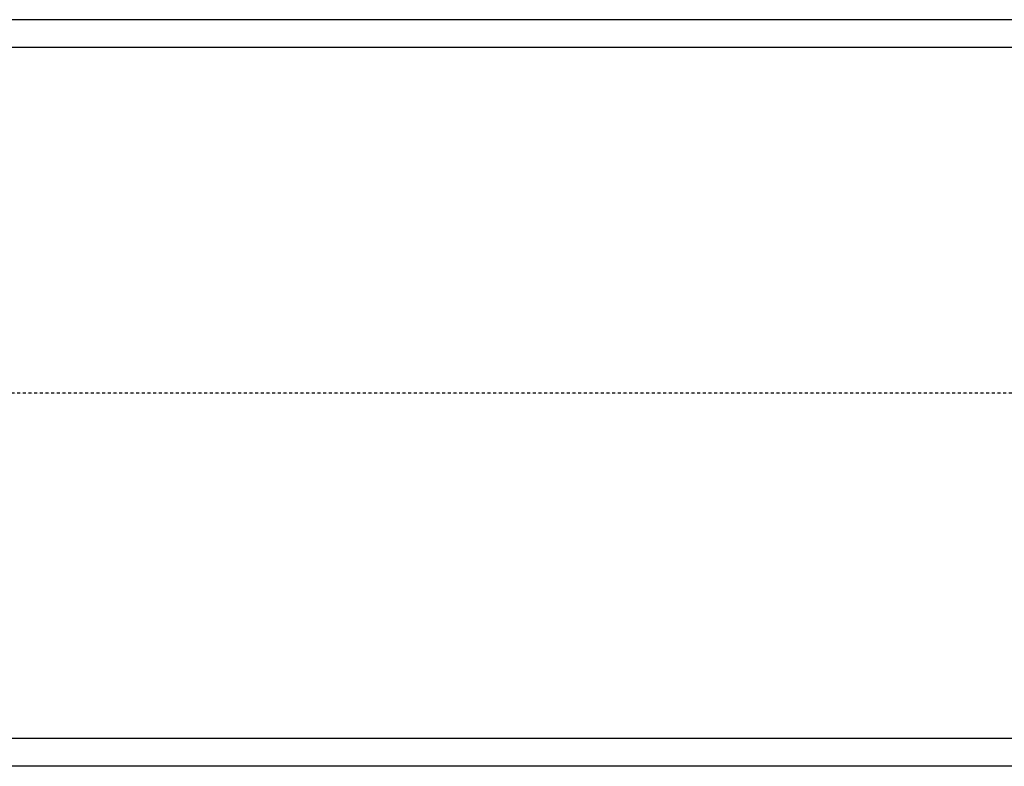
# Model space of a CAD drawing. Header units: inches. Extents: x -281236 to -70395, y 38777 to 102341.
# Tile 99 of 244: x -142324 to -141611, y 52084 to 52624. Entities that reach past the tile are written whole.
import ezdxf

# ---------------------------------------------------------------- set-up
doc = ezdxf.new("R2010")
doc.units = ezdxf.units.IN
doc.header["$MEASUREMENT"] = 0
doc.linetypes.add('DASHDOT', pattern=[1, 0.5, -0.25, 0, -0.25])
doc.layers.add('Pzt-chodniki', color=8, linetype='Continuous')
doc.layers.add('Pzt-drogi-hatch', color=253, linetype='Continuous')

msp = doc.modelspace()

# ---------------------------------------------------------------- linework, layer by layer
at = {"layer": 'Pzt-chodniki'}
for p, q in [((-138768.53, 52623.69), (-142703.84, 52623.69)), ((-138768.53, 52603.69), (-142703.84, 52603.69)), ((-139974.38, 52103.69), (-142783.84, 52103.69)), ((-139994.38, 52083.69), (-142336.78, 52083.69))]:
    msp.add_line(p, q, dxfattribs=at)
at = {"layer": 'Pzt-drogi-hatch', "linetype": 'DASHDOT', "ltscale": 4}
msp.add_lwpolyline([(-137959.87, 50766.42), (-137959.87, 51503.69, 0.414214), (-138809.87, 52353.69), (-142703.84, 52353.69, 0.414214), (-143553.84, 51503.69), (-143553.84, 47333.55, 0.414215), (-142703.83, 46483.55), (-142355.98, 46483.55)], format="xyb", dxfattribs=at)

doc.saveas('drawing.dxf')
